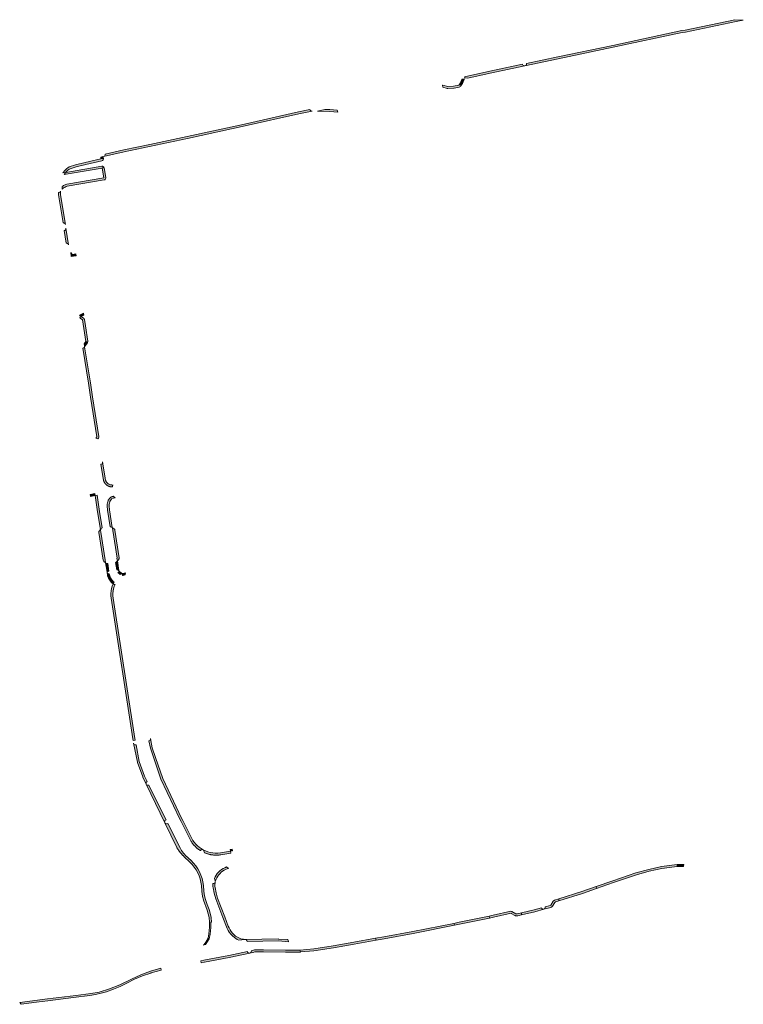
# Model space of a CAD drawing. Extents: x 98391 to 109703, y 464044 to 471306.
# Tile 29 of 31: x 106517 to 106880, y 470626 to 471122. Entities that reach past the tile are written whole.
import ezdxf

# ---------------------------------------------------------------- set-up
doc = ezdxf.new("R2010")
doc.units = 0
doc.layers.add('002 JA', color=3, linetype='Continuous', lineweight=20, true_color=0x00ff00)

msp = doc.modelspace()

# ---------------------------------------------------------------- hatches: boundary and pattern name
at = {"layer": '002 JA', "true_color": 0x00ff00}
for points in [[(106880.42, 471121.3), (106876.23, 471121.52), (106876.2, 471121.51), (106851.18, 471116.24), (106849.54, 471116.01), (106814.81, 471108.61), (106787.17, 471102.84), (106771.49, 471099.49), (106771.5, 471099.19), (106771.42, 471098.88), (106771.25, 471098.62), (106771.01, 471098.42), (106770.72, 471098.31), (106770.72, 471098.31), (106787.38, 471101.86), (106815.01, 471107.64), (106815.02, 471107.64), (106849.72, 471115.03), (106851.32, 471115.25), (106851.39, 471115.26), (106876.86, 471120.63), (106880.42, 471121.3)], [(106742.04, 471092.18), (106742.04, 471092.18), (106753.25, 471094.58), (106770.72, 471098.31), (106770.72, 471098.31), (106770.33, 471098.3), (106769.97, 471098.44), (106769.69, 471098.71), (106769.53, 471099.07), (106769.53, 471099.08), (106753.04, 471095.56), (106740.36, 471092.84), (106740.46, 471092.68), (106740.52, 471092.31), (106740.52, 471092.27), (106742.04, 471092.18)], [(106739.05, 471091.53), (106739.05, 471091.53), (106739.05, 471091.51), (106739.05, 471091.5), (106739.06, 471091.48), (106739.01, 471091.34), (106738.96, 471091.2), (106738.91, 471091.06), (106738.85, 471090.93), (106738.8, 471090.79), (106738.74, 471090.65), (106738.68, 471090.52), (106738.61, 471090.38), (106738.55, 471090.25), (106738.48, 471090.12), (106738.41, 471089.99), (106738.34, 471089.86), (106738.26, 471089.73), (106738.18, 471089.6), (106738.1, 471089.48), (106738.02, 471089.35), (106737.94, 471089.23), (106737.85, 471089.11), (106737.76, 471088.99), (106737.67, 471088.87), (106737.58, 471088.76), (106737.49, 471088.64), (106738.78, 471088.69), (106739.27, 471089.48), (106739.68, 471090.31), (106740.01, 471091.18), (106740.05, 471091.41), (106740.05, 471091.5), (106740.23, 471091.62), (106740.36, 471091.82), (106739.05, 471091.53)], [(106729.45, 471087.59), (106731.69, 471087), (106732.01, 471086.97), (106734.94, 471087.15), (106735.06, 471087.16), (106737.67, 471087.66), (106737.99, 471087.78), (106738.25, 471088), (106738.43, 471088.22), (106738.61, 471088.46), (106738.78, 471088.69), (106737.49, 471088.64), (106734.88, 471088.14), (106731.95, 471087.97), (106729.42, 471088.64), (106729.21, 471088.68), (106729.45, 471087.59)], [(106559.77, 471053.96), (106559.77, 471053.93), (106559.78, 471053.55), (106559.63, 471053.19), (106559.36, 471052.92), (106559.01, 471052.76), (106559.01, 471052.76), (106569.36, 471055.08), (106601.12, 471061.83), (106601.12, 471061.83), (106630.04, 471068.08), (106630.05, 471068.09), (106657.17, 471074.14), (106663.72, 471075.54), (106663.6, 471075.54), (106663.24, 471075.61), (106662.94, 471075.81), (106662.72, 471076.1), (106662.65, 471076.33), (106656.96, 471075.11), (106629.83, 471069.06), (106600.91, 471062.81), (106582.14, 471058.82), (106569.15, 471056.06), (106559.77, 471053.96)], [(106670.21, 471076.43), (106666.44, 471075.49), (106672.59, 471075.39), (106676.66, 471075.06), (106676.42, 471076.08), (106672.64, 471076.39), (106670.21, 471076.43)], [(106557.67, 471051.52), (106549.79, 471049.75), (106544.86, 471048.52), (106541.76, 471047.48), (106541.08, 471047.08), (106540.44, 471046.61), (106539.85, 471046.09), (106539.31, 471045.52), (106538.82, 471044.91), (106538.56, 471044.51), (106539.97, 471044.75), (106540.08, 471044.89), (106540.54, 471045.37), (106541.04, 471045.82), (106541.58, 471046.21), (106542.16, 471046.56), (106545.14, 471047.56), (106550.02, 471048.78), (106558.1, 471050.59), (106558.46, 471050.75), (106558.73, 471051.03), (106558.87, 471051.39), (106558.86, 471051.78), (106557.67, 471051.52)], [(106557.67, 471051.52), (106558.86, 471051.78), (106558.86, 471051.78), (106558.66, 471052.68), (106557.55, 471052.43), (106557.67, 471051.52)], [(106538.12, 471037.56), (106538.21, 471036.31), (106538.38, 471036.47), (106538.55, 471036.62), (106538.73, 471036.77), (106538.73, 471036.77), (106539.19, 471037.09), (106539.67, 471037.37), (106540.18, 471037.61), (106540.71, 471037.8), (106559.24, 471040.93), (106559.54, 471041.03), (106559.79, 471041.22), (106559.97, 471041.48), (106560.06, 471041.77), (106560.06, 471042.09), (106559.22, 471047.02), (106559.12, 471047.31), (106559.08, 471047.36), (106558.24, 471046.85), (106559.07, 471041.92), (106540.48, 471038.77), (106540.06, 471038.63), (106539.65, 471038.47), (106539.24, 471038.28), (106538.85, 471038.06), (106538.48, 471037.82), (106538.12, 471037.56)], [(106539.18, 471043.6), (106558.24, 471046.85), (106559.08, 471047.36), (106558.93, 471047.56), (106558.68, 471047.74), (106558.38, 471047.84), (106558.07, 471047.83), (106539.97, 471044.75), (106539.63, 471044.32), (106539.25, 471043.74), (106539.18, 471043.6)], [(106538.63, 471019.32), (106538.93, 471019.33), (106539.23, 471019.24), (106539.49, 471019.05), (106539.68, 471018.8), (106539.78, 471018.5), (106539.78, 471018.5), (106537.37, 471033.53), (106537.37, 471033.54), (106537.3, 471034.1), (106537.29, 471034.66), (106537.33, 471035.22), (106537.29, 471035.16), (106537.26, 471035.11), (106537.23, 471035.05), (106537, 471034.79), (106536.69, 471034.62), (106536.35, 471034.56), (106536.29, 471034.57), (106536.3, 471034.17), (106536.33, 471033.77), (106536.39, 471033.37), (106538.63, 471019.32)], [(106539.24, 471015.5), (106540.22, 471009.11), (106540.52, 471009.11), (106540.83, 471009.02), (106541.08, 471008.83), (106541.27, 471008.57), (106541.36, 471008.27), (106541.36, 471008.28), (106540.08, 471016.63), (106540.08, 471016.64), (106540.08, 471016.32), (106539.98, 471016.02), (106539.79, 471015.77), (106539.53, 471015.58), (106539.24, 471015.5)], [(106542.75, 471002.42), (106545.27, 471002.84), (106545.1, 471003.82), (106543.16, 471003.5), (106542.45, 471004.39), (106542.76, 471002.42), (106542.75, 471002.42)], [(106546.96, 470972.91), (106546.99, 470972.77), (106547.77, 470972.23), (106549.01, 470972.96), (106548.84, 470974.02), (106546.96, 470972.91)], [(106551.09, 470959.84), (106549.88, 470967.52), (106549.35, 470970.8), (106549.29, 470971.01), (106549.14, 470971.24), (106548.94, 470971.42), (106547.77, 470972.23), (106547.11, 470971.83), (106547.17, 470971.43), (106548.38, 470970.6), (106550.1, 470959.69), (106550.97, 470959.24), (106551.07, 470959.46), (106551.09, 470959.84)], [(106549.46, 470957.08), (106550.91, 470959.11), (106550.97, 470959.24), (106550.1, 470959.69), (106549.24, 470958.48), (106549.4, 470957.48), (106549.4, 470957.48), (106549.46, 470957.08)], [(106556.12, 470910.79), (106556.38, 470911.15), (106556.51, 470911.38), (106556.57, 470911.64), (106556.56, 470911.9), (106553.4, 470931.84), (106552.33, 470938.96), (106552.33, 470938.96), (106549.46, 470957.08), (106549.22, 470956.74), (106548.98, 470956.51), (106548.68, 470956.36), (106548.56, 470956.35), (106551.34, 470938.81), (106552.41, 470931.69), (106555.57, 470911.74), (106555.13, 470911.14), (106556.12, 470910.79)], [(106563.38, 470886.6), (106563.38, 470886.91), (106563.48, 470887.21), (106563.67, 470887.46), (106563.75, 470887.52), (106563.14, 470887.55), (106563.14, 470887.54), (106562.8, 470887.56), (106562.66, 470887.63), (106562.38, 470887.69), (106562.1, 470887.78), (106561.82, 470887.89), (106561.56, 470888.02), (106561.31, 470888.18), (106561.08, 470888.35), (106560.86, 470888.55), (106560.66, 470888.76), (106560.47, 470888.99), (106560.31, 470889.24), (106560.17, 470889.5), (106560.05, 470889.77), (106559.96, 470890.04), (106559.89, 470890.33), (106559.85, 470890.62), (106559.83, 470890.91), (106559.82, 470891.05), (106558.51, 470899.13), (106558.49, 470899.17), (106558.52, 470898.88), (106558.43, 470898.54), (106558.23, 470898.26), (106557.95, 470898.07), (106557.68, 470897.99), (106558.83, 470890.89), (106558.83, 470890.82), (106558.83, 470890.74), (106558.84, 470890.66), (106558.85, 470890.59), (106558.85, 470890.51), (106558.86, 470890.43), (106558.87, 470890.36), (106558.88, 470890.28), (106558.9, 470890.21), (106558.91, 470890.13), (106558.93, 470890.05), (106558.94, 470889.98), (106558.96, 470889.91), (106558.98, 470889.83), (106559, 470889.76), (106559.02, 470889.68), (106559.05, 470889.61), (106559.07, 470889.54), (106559.1, 470889.47), (106559.13, 470889.39), (106559.15, 470889.32), (106559.18, 470889.25), (106559.22, 470889.18), (106559.25, 470889.11), (106559.28, 470889.04), (106559.32, 470888.97), (106559.35, 470888.91), (106559.39, 470888.84), (106559.43, 470888.77), (106559.46, 470888.71), (106559.51, 470888.64), (106559.55, 470888.58), (106559.59, 470888.51), (106559.63, 470888.45), (106559.68, 470888.39), (106559.72, 470888.32), (106559.77, 470888.26), (106559.82, 470888.2), (106559.87, 470888.14), (106559.92, 470888.09), (106559.97, 470888.03), (106560.02, 470887.97), (106560.07, 470887.92), (106560.13, 470887.86), (106560.18, 470887.81), (106560.24, 470887.76), (106560.3, 470887.7), (106560.35, 470887.65), (106560.41, 470887.6), (106560.47, 470887.56), (106560.53, 470887.51), (106560.59, 470887.46), (106560.65, 470887.42), (106560.72, 470887.37), (106560.78, 470887.33), (106560.84, 470887.29), (106560.91, 470887.24), (106560.97, 470887.2), (106561.04, 470887.17), (106561.11, 470887.13), (106561.18, 470887.09), (106561.24, 470887.06), (106561.31, 470887.02), (106561.38, 470886.99), (106561.45, 470886.96), (106561.52, 470886.93), (106561.59, 470886.9), (106561.66, 470886.87), (106561.74, 470886.84), (106561.81, 470886.82), (106561.88, 470886.79), (106561.96, 470886.77), (106562.03, 470886.75), (106562.1, 470886.73), (106562.18, 470886.71), (106562.25, 470886.69), (106562.33, 470886.68), (106562.4, 470886.66), (106562.48, 470886.65), (106562.55, 470886.63), (106562.63, 470886.62), (106562.71, 470886.61), (106562.78, 470886.6), (106562.86, 470886.6), (106562.94, 470886.59), (106563.01, 470886.59), (106563.09, 470886.58), (106563.17, 470886.58), (106563.24, 470886.58), (106563.3, 470886.59), (106563.38, 470886.6), (106563.38, 470886.6)], [(106552.43, 470881.78), (106554.8, 470882.21), (106554.65, 470883.2), (106552.22, 470882.75), (106552.43, 470881.78)], [(106554.8, 470882.21), (106555.97, 470874.08), (106555.98, 470874.06), (106557.41, 470865.24), (106557.69, 470865.58), (106557.98, 470865.83), (106558.31, 470865.94), (106556.96, 470874.22), (106555.78, 470882.4), (106554.8, 470882.21)], [(106564.09, 470881.88), (106564.03, 470881.86), (106563.92, 470881.84), (106563.64, 470881.79), (106563.36, 470881.71), (106563.1, 470881.61), (106562.84, 470881.48), (106562.59, 470881.34), (106562.36, 470881.17), (106562.14, 470880.99), (106561.94, 470880.78), (106561.75, 470880.56), (106561.59, 470880.33), (106561.44, 470880.08), (106561.32, 470879.83), (106561.22, 470879.56), (106561.14, 470879.28), (106560.98, 470878.63), (106560.85, 470877.82), (106560.78, 470877.03), (106561.03, 470874.88), (106562.26, 470866.56), (106562.64, 470866.54), (106562.99, 470866.39), (106563.34, 470866.14), (106562.02, 470875.01), (106561.79, 470877.05), (106561.84, 470877.7), (106561.96, 470878.43), (106562.11, 470879.04), (106562.11, 470879.05), (106562.17, 470879.25), (106562.24, 470879.45), (106562.33, 470879.63), (106562.44, 470879.81), (106562.56, 470879.98), (106562.7, 470880.14), (106562.85, 470880.28), (106563.01, 470880.41), (106563.14, 470880.75), (106564.75, 470881.14), (106564.63, 470881.18), (106564.37, 470881.36), (106564.17, 470881.62), (106564.09, 470881.88)], [(106557.41, 470865.24), (106556.74, 470864.4), (106556.59, 470864.16), (106556.52, 470863.89), (106556.53, 470863.61), (106558.73, 470849.73), (106558.87, 470849.37), (106559.12, 470849.08), (106559.98, 470848.44), (106559.76, 470849.86), (106559.72, 470849.89), (106557.52, 470863.77), (106557.62, 470863.9), (106557.48, 470864.8), (106557.41, 470865.24)], [(106565.72, 470850.71), (106565.86, 470849.78), (106565.93, 470849.36), (106566.56, 470850.16), (106566.7, 470850.39), (106566.77, 470850.66), (106566.76, 470850.93), (106564.65, 470864.83), (106564.57, 470865.09), (106564.43, 470865.31), (106564.24, 470865.5), (106563.34, 470866.14), (106563.4, 470865.72), (106563.55, 470864.76), (106563.66, 470864.68), (106565.78, 470850.78), (106565.72, 470850.71)], [(106565.65, 470844.83), (106565.94, 470844.83), (106566.23, 470844.74), (106566.47, 470844.57), (106566.68, 470844.38), (106566.68, 470844.62), (106565.93, 470849.36), (106565.66, 470849.01), (106565.37, 470848.76), (106565.03, 470848.65), (106565.63, 470844.82), (106565.65, 470844.83)], [(106560.82, 470843.4), (106560.84, 470843.53), (106561.01, 470843.86), (106561.29, 470844.1), (106561.65, 470844.22), (106561.65, 470844.22), (106561.06, 470848.02), (106560.95, 470847.99), (106560.61, 470848.04), (106560.31, 470848.19), (106559.98, 470848.44), (106560.72, 470843.69), (106560.82, 470843.4)], [(106567.32, 470842.54), (106567.62, 470842.72), (106568.22, 470842.94), (106568.19, 470842.99), (106566.68, 470844.38), (106566.68, 470844.3), (106566.58, 470844), (106566.4, 470843.75), (106566.14, 470843.57), (106566.1, 470843.55), (106567.26, 470842.48), (106567.28, 470842.5), (106567.3, 470842.52), (106567.32, 470842.54)], [(106563.82, 470837.83), (106563.95, 470838.12), (106564.09, 470838.4), (106564.23, 470838.68), (106564.23, 470838.68), (106564.24, 470838.7), (106564.25, 470838.72), (106564.27, 470838.75), (106563.85, 470839.09), (106563.46, 470839.47), (106563.1, 470839.89), (106562.78, 470840.33), (106562.51, 470840.8), (106562.27, 470841.29), (106562.08, 470841.8), (106561.94, 470842.32), (106561.84, 470842.86), (106561.47, 470842.88), (106561.11, 470843.04), (106560.85, 470843.33), (106560.82, 470843.4), (106560.8, 470843.16), (106560.88, 470842.53), (106561.01, 470841.91), (106561.19, 470841.31), (106561.43, 470840.72), (106561.72, 470840.16), (106562.05, 470839.62), (106562.43, 470839.12), (106562.86, 470838.65), (106563.32, 470838.22), (106563.82, 470837.83)], [(106569.82, 470842.29), (106569.93, 470843.33), (106568.61, 470843.07), (106568.44, 470843.03), (106568.22, 470842.94), (106568.38, 470842.74), (106568.49, 470842.44), (106568.5, 470842.12), (106568.45, 470841.96), (106568.8, 470842.09), (106569.82, 470842.29)], [(106573.83, 470759.01), (106574.82, 470759.16), (106574.65, 470760.06), (106563.77, 470830.71), (106563.67, 470831.88), (106563.68, 470833.05), (106563.79, 470834.21), (106564.02, 470835.36), (106564.35, 470836.48), (106564.79, 470837.56), (106564.64, 470837.53), (106564.32, 470837.56), (106564.03, 470837.69), (106563.96, 470837.74), (106563.89, 470837.79), (106563.82, 470837.83), (106563.37, 470836.68), (106563.02, 470835.49), (106562.79, 470834.28), (106562.67, 470833.05), (106562.67, 470831.81), (106562.78, 470830.58), (106562.78, 470830.56), (106573.66, 470759.91), (106573.67, 470759.87), (106573.83, 470759.01)], [(106607.62, 470703.7), (106607.69, 470703.83), (106607.95, 470704.06), (106608.28, 470704.18), (106608.62, 470704.19), (106608.95, 470704.08), (106608.95, 470704.08), (106607.94, 470704.68), (106606.99, 470705.37), (106606.09, 470706.13), (106605.27, 470706.96), (106604.51, 470707.86), (106603.84, 470708.82), (106598.84, 470718.81), (106598.8, 470718.87), (106598.1, 470720.05), (106588.76, 470739.99), (106585.11, 470750.53), (106583.46, 470755.43), (106582.6, 470760.05), (106582.6, 470760.05), (106582.6, 470759.69), (106582.47, 470759.35), (106582.23, 470759.08), (106581.91, 470758.91), (106581.8, 470758.88), (106582.49, 470755.18), (106584.17, 470750.2), (106587.83, 470739.62), (106597.22, 470719.58), (106597.94, 470718.36), (106602.97, 470708.32), (106603.11, 470708.1), (106603.26, 470707.89), (106603.41, 470707.67), (106603.56, 470707.46), (106603.72, 470707.25), (106603.88, 470707.04), (106604.05, 470706.84), (106604.22, 470706.64), (106604.39, 470706.44), (106604.56, 470706.25), (106604.74, 470706.06), (106604.92, 470705.87), (106605.11, 470705.68), (106605.3, 470705.5), (106605.49, 470705.32), (106605.68, 470705.15), (106605.88, 470704.98), (106606.08, 470704.81), (106606.29, 470704.64), (106606.49, 470704.48), (106606.7, 470704.32), (106606.92, 470704.17), (106607.13, 470704.02), (106607.35, 470703.87), (106607.57, 470703.73), (106607.62, 470703.7)], [(106574.09, 470757.67), (106575.94, 470748.23), (106575.98, 470748.07), (106578.69, 470740.75), (106578.72, 470740.67), (106580.39, 470737.1), (106580.39, 470737.1), (106580.3, 470737.4), (106580.31, 470737.73), (106580.43, 470738.03), (106580.64, 470738.28), (106580.87, 470738.43), (106579.62, 470741.1), (106576.92, 470748.42), (106575.27, 470756.9), (106575.04, 470756.87), (106574.71, 470756.93), (106574.43, 470757.11), (106574.21, 470757.36), (106574.09, 470757.67), (106574.09, 470757.67)], [(106589.75, 470717.72), (106589.75, 470717.72), (106589.65, 470718.07), (106589.68, 470718.43), (106589.84, 470718.75), (106590.1, 470719), (106590.35, 470719.15), (106583.33, 470733.16), (106581.72, 470736.62), (106581.68, 470736.6), (106581.3, 470736.53), (106580.93, 470736.6), (106580.61, 470736.8), (106580.39, 470737.1), (106580.39, 470737.09), (106589.75, 470717.72)], [(106599.46, 470700.57), (106602.24, 470697.94), (106602.24, 470697.93), (106603.42, 470696.73), (106604.49, 470695.43), (106605.44, 470694.04), (106606.26, 470692.57), (106606.94, 470691.04), (106607.48, 470689.45), (106607.88, 470687.81), (106608.13, 470686.15), (106608.33, 470683.25), (106608.34, 470683.16), (106608.72, 470680.74), (106608.74, 470680.64), (106609.18, 470678.94), (106609.21, 470678.85), (106611.04, 470673.77), (106611.6, 470671.9), (106612.02, 470669.99), (106612.2, 470667.69), (106612.16, 470665.13), (106611.91, 470661.82), (106611.48, 470659.63), (106610.42, 470657.73), (106609.27, 470656.39), (106609.02, 470656.17), (106609.02, 470656.17), (106609.27, 470656.33), (106609.56, 470656.41), (106610.17, 470656.49), (106610.92, 470657.41), (106612.01, 470659.39), (106612.49, 470661.74), (106612.79, 470665.09), (106612.81, 470667.71), (106613.21, 470667.72), (106613.01, 470670.14), (106612.57, 470672.16), (106611.99, 470674.08), (106611.1, 470676.56), (106610.15, 470679.19), (106609.71, 470680.89), (106609.33, 470683.32), (106609.13, 470686.23), (106608.87, 470687.99), (106608.45, 470689.71), (106607.88, 470691.39), (106607.16, 470693.01), (106606.29, 470694.56), (106605.3, 470696.03), (106604.17, 470697.4), (106602.92, 470698.66), (106600.15, 470701.29), (106599.61, 470701.87), (106599.1, 470702.46), (106598.62, 470703.09), (106598.17, 470703.74), (106597.76, 470704.41), (106597.38, 470705.1), (106591.25, 470717.35), (106591.19, 470717.32), (106590.88, 470717.18), (106590.54, 470717.16), (106590.22, 470717.25), (106589.94, 470717.45), (106589.75, 470717.72), (106589.75, 470717.72), (106595.8, 470705.18), (106595.86, 470705.07), (106596.71, 470703.76), (106596.79, 470703.66), (106598.85, 470701.22), (106598.89, 470701.18), (106599.43, 470700.61), (106599.46, 470700.57)], [(106608.95, 470704.08), (106609.22, 470703.86), (106609.41, 470703.55), (106609.77, 470702.58), (106609.89, 470702.53), (106610.13, 470702.43), (106610.38, 470702.34), (106610.62, 470702.25), (106610.87, 470702.16), (106611.12, 470702.08), (106611.37, 470702.01), (106611.62, 470701.93), (106611.87, 470701.87), (106612.13, 470701.8), (106612.38, 470701.75), (106612.64, 470701.69), (106612.89, 470701.64), (106613.15, 470701.6), (106613.41, 470701.56), (106613.67, 470701.52), (106613.93, 470701.49), (106614.19, 470701.46), (106614.45, 470701.44), (106614.71, 470701.42), (106614.97, 470701.41), (106615.23, 470701.4), (106615.5, 470701.4), (106615.76, 470701.4), (106616.02, 470701.4), (106616.28, 470701.41), (106616.54, 470701.43), (106616.8, 470701.44), (106617.06, 470701.47), (106617.32, 470701.49), (106617.58, 470701.53), (106617.84, 470701.56), (106622.97, 470702.42), (106622.95, 470702.47), (106622.79, 470703.44), (106617.68, 470702.55), (106616.4, 470702.42), (106615.11, 470702.4), (106613.83, 470702.51), (106612.56, 470702.73), (106611.31, 470703.07), (106610.11, 470703.52), (106608.95, 470704.08), (106608.95, 470704.08)], [(106622.79, 470703.44), (106623.59, 470703.58), (106623.75, 470703.61), (106623.53, 470704.44), (106622.66, 470704.28), (106622.66, 470704.24), (106622.79, 470703.44)], [(106620.76, 470695.47), (106619.87, 470695.09), (106619.02, 470694.64), (106618.21, 470694.12), (106617.45, 470693.52), (106616.75, 470692.86), (106616.12, 470692.13), (106615.55, 470691.35), (106615.05, 470690.53), (106614.63, 470689.66), (106615.06, 470688.52), (106615.08, 470688.41), (106615.24, 470688.45), (106615.55, 470689.27), (106615.93, 470690.06), (106616.38, 470690.81), (106616.9, 470691.51), (106617.48, 470692.17), (106618.11, 470692.77), (106618.8, 470693.31), (106619.53, 470693.78), (106620.3, 470694.19), (106621.11, 470694.53), (106621.13, 470694.54), (106621.34, 470694.62), (106621.55, 470694.69), (106621.77, 470694.76), (106620.76, 470695.47)], [(106847.24, 470696.65), (106845.77, 470696.59), (106839.3, 470695.67), (106832.89, 470694.26), (106826.43, 470692.48), (106814.83, 470688.57), (106806.52, 470685.65), (106806.59, 470684.62), (106815.16, 470687.62), (106826.72, 470691.53), (106833.13, 470693.28), (106839.47, 470694.68), (106845.86, 470695.59), (106847.25, 470695.65), (106847.24, 470696.65)], [(106850.55, 470696.78), (106847.24, 470696.65), (106847.25, 470695.65), (106850.32, 470695.77), (106850.55, 470696.78)], [(106626.98, 470658.67), (106629.95, 470659.06), (106630.01, 470659.06), (106630.07, 470659.07), (106630.09, 470659.07), (106629.35, 470659.12), (106628.63, 470659.23), (106627.92, 470659.41), (106627.23, 470659.65), (106626.56, 470659.95), (106625.92, 470660.31), (106625.32, 470660.73), (106624.52, 470661.42), (106623.78, 470662.18), (106623.12, 470663), (106622.53, 470663.87), (106622.02, 470664.8), (106621.59, 470665.77), (106619.84, 470670.38), (106616.3, 470679.77), (106615.51, 470682.52), (106614.98, 470685.12), (106614.91, 470685.68), (106614.88, 470686.24), (106614.9, 470686.81), (106614.97, 470687.37), (106615.09, 470687.92), (106615.09, 470687.92), (106614.94, 470687.6), (106614.68, 470687.35), (106614.35, 470687.2), (106613.99, 470687.18), (106613.93, 470687.2), (106613.88, 470686.44), (106613.9, 470685.68), (106614, 470684.93), (106614.54, 470682.28), (106615.35, 470679.46), (106618.9, 470670.03), (106620.66, 470665.41), (106621.07, 470664.46), (106621.56, 470663.55), (106622.12, 470662.67), (106622.89, 470661.68), (106623.76, 470660.76), (106624.71, 470659.93), (106625.42, 470659.44), (106626.18, 470659.02), (106626.98, 470658.67)], [(106787.7, 470679.5), (106787.76, 470678.47), (106799.57, 470682.16), (106799.61, 470682.17), (106806.59, 470684.62), (106806.52, 470685.65), (106799.27, 470683.11), (106787.7, 470679.5)], [(106780.9, 470675.44), (106780.94, 470675.16), (106780.88, 470674.84), (106780.73, 470674.56), (106780.49, 470674.35), (106780.2, 470674.21), (106780.2, 470674.21), (106783.72, 470675.16), (106783.99, 470675.28), (106784.27, 470675.46), (106784.46, 470675.61), (106784.6, 470675.8), (106785.67, 470677.63), (106786.09, 470677.95), (106787.76, 470678.47), (106787.7, 470679.5), (106785.62, 470678.85), (106784.9, 470678.3), (106783.74, 470676.3), (106783.46, 470676.13), (106780.9, 470675.44)], [(106735.34, 470666.16), (106737.86, 470666.65), (106737.87, 470666.65), (106752.84, 470669.75), (106752.71, 470670.74), (106737.67, 470667.63), (106735, 470667.11), (106735.34, 470666.16)], [(106768.99, 470672.39), (106766.87, 470671.87), (106766.16, 470671.96), (106764.15, 470673.11), (106763.69, 470673.17), (106754.68, 470671.15), (106752.71, 470670.74), (106752.84, 470669.75), (106754.88, 470670.17), (106754.9, 470670.17), (106763.74, 470672.16), (106763.83, 470672.14), (106765.67, 470671.09), (106765.85, 470671.01), (106766.04, 470670.97), (106766.74, 470670.88), (106767.1, 470670.9), (106768.96, 470671.35), (106768.99, 470672.39)], [(106768.99, 470672.39), (106768.96, 470671.35), (106775.62, 470672.98), (106775.65, 470672.98), (106780.2, 470674.21), (106780.2, 470674.21), (106779.82, 470674.19), (106779.46, 470674.3), (106779.16, 470674.55), (106778.98, 470674.88), (106778.97, 470674.92), (106775.39, 470673.95), (106768.99, 470672.39)], [(106696.02, 470658.63), (106699.98, 470659.34), (106699.99, 470659.34), (106714.49, 470662.08), (106714.49, 470662.08), (106735.34, 470666.16), (106735, 470667.11), (106714.3, 470663.06), (106699.8, 470660.32), (106695.69, 470659.59), (106696.02, 470658.63)], [(106631.17, 470658.07), (106646.85, 470658.25), (106651.96, 470657.9), (106651.95, 470657.93), (106651.56, 470658.93), (106646.92, 470659.24), (106646.84, 470659.25), (106630.09, 470659.07), (106630.09, 470659.07), (106630.1, 470659.07), (106630.1, 470659.07), (106630.17, 470659.05), (106630.27, 470659.05), (106630.38, 470659.01), (106630.46, 470658.99), (106630.51, 470658.96), (106630.57, 470658.94), (106630.7, 470658.83), (106630.77, 470658.78), (106630.79, 470658.76), (106630.82, 470658.74), (106630.96, 470658.52), (106630.99, 470658.48), (106630.99, 470658.47), (106630.99, 470658.47), (106631.17, 470658.07)], [(106657.99, 470652.72), (106664.63, 470653.28), (106664.7, 470653.29), (106674.45, 470654.83), (106674.47, 470654.83), (106684.89, 470656.65), (106684.89, 470656.65), (106696.02, 470658.63), (106695.69, 470659.59), (106684.72, 470657.63), (106674.3, 470655.81), (106664.55, 470654.28), (106657.64, 470653.69), (106657.99, 470652.72)], [(106608.03, 470647.27), (106609.6, 470647.56), (106609.61, 470647.56), (106622.07, 470650.02), (106622.08, 470650.02), (106632.45, 470652.12), (106632.45, 470652.12), (106632.12, 470652.11), (106631.79, 470652.21), (106631.52, 470652.42), (106631.34, 470652.7), (106631.25, 470652.9), (106621.88, 470651), (106620, 470650.63), (106609.42, 470648.54), (106607.85, 470648.25), (106608.03, 470647.27)], [(106632.45, 470652.12), (106633.99, 470652.43), (106634.16, 470652.48), (106634.97, 470652.81), (106639.28, 470652.82), (106650.34, 470652.63), (106650.37, 470652.63), (106657.65, 470652.69), (106657.72, 470652.69), (106657.99, 470652.72), (106657.64, 470653.69), (106650.36, 470653.62), (106639.29, 470653.83), (106634.77, 470653.81), (106633.79, 470653.41), (106633.22, 470653.3), (106633.25, 470653.16), (106633.21, 470652.8), (106633.05, 470652.49), (106632.78, 470652.25), (106632.45, 470652.12), (106632.45, 470652.12)], [(106517.63, 470626.41), (106525.26, 470627.42), (106531.01, 470628.19), (106543.86, 470629.75), (106552.14, 470630.82), (106554.93, 470631.33), (106557.69, 470631.96), (106560.41, 470632.73), (106563.91, 470633.94), (106567.33, 470635.35), (106570.65, 470636.98), (106574.53, 470638.99), (106578.56, 470640.7), (106582.69, 470642.1), (106582.92, 470642.18), (106587.95, 470643.54), (106587.78, 470644.53), (106587.74, 470644.52), (106582.61, 470643.14), (106577.63, 470641.28), (106573.06, 470639.12), (106567.12, 470636.21), (106562.02, 470634.14), (106556.77, 470632.57), (106552.49, 470631.77), (106545.07, 470630.9), (106530.88, 470629.18), (106516.83, 470627.31), (106517.63, 470626.41)]]:
    msp.add_hatch(color=3, dxfattribs=at).paths.add_polyline_path(points)

# ---------------------------------------------------------------- linework, layer by layer
at = {"layer": '002 JA', "color": 54, "true_color": 0x00c000}
for points in [[(106880.42, 471121.3), (106876.23, 471121.52), (106876.2, 471121.51), (106851.18, 471116.24), (106849.54, 471116.01), (106814.81, 471108.61), (106787.17, 471102.84), (106771.49, 471099.49), (106771.5, 471099.19), (106771.42, 471098.88), (106771.25, 471098.62), (106771.01, 471098.42), (106770.72, 471098.31), (106770.72, 471098.31), (106787.38, 471101.86), (106815.01, 471107.64), (106815.02, 471107.64), (106849.72, 471115.03), (106851.32, 471115.25), (106851.39, 471115.26), (106876.86, 471120.63), (106880.42, 471121.3)], [(106742.04, 471092.18), (106742.04, 471092.18), (106753.25, 471094.58), (106770.72, 471098.31), (106770.72, 471098.31), (106770.33, 471098.3), (106769.97, 471098.44), (106769.69, 471098.71), (106769.53, 471099.07), (106769.53, 471099.08), (106753.04, 471095.56), (106740.36, 471092.84), (106740.46, 471092.68), (106740.52, 471092.31), (106740.52, 471092.27), (106742.04, 471092.18)], [(106739.05, 471091.53), (106739.05, 471091.53), (106739.05, 471091.51), (106739.05, 471091.5), (106739.06, 471091.48), (106739.01, 471091.34), (106738.96, 471091.2), (106738.91, 471091.06), (106738.85, 471090.93), (106738.8, 471090.79), (106738.74, 471090.65), (106738.68, 471090.52), (106738.61, 471090.38), (106738.55, 471090.25), (106738.48, 471090.12), (106738.41, 471089.99), (106738.34, 471089.86), (106738.26, 471089.73), (106738.18, 471089.6), (106738.1, 471089.48), (106738.02, 471089.35), (106737.94, 471089.23), (106737.85, 471089.11), (106737.76, 471088.99), (106737.67, 471088.87), (106737.58, 471088.76), (106737.49, 471088.64), (106738.78, 471088.69), (106739.27, 471089.48), (106739.68, 471090.31), (106740.01, 471091.18), (106740.05, 471091.41), (106740.05, 471091.5), (106740.23, 471091.62), (106740.36, 471091.82), (106739.05, 471091.53)], [(106729.45, 471087.59), (106731.69, 471087), (106732.01, 471086.97), (106734.94, 471087.15), (106735.06, 471087.16), (106737.67, 471087.66), (106737.99, 471087.78), (106738.25, 471088), (106738.43, 471088.22), (106738.61, 471088.46), (106738.78, 471088.69), (106737.49, 471088.64), (106734.88, 471088.14), (106731.95, 471087.97), (106729.42, 471088.64), (106729.21, 471088.68), (106729.45, 471087.59)], [(106559.77, 471053.96), (106559.77, 471053.93), (106559.78, 471053.55), (106559.63, 471053.19), (106559.36, 471052.92), (106559.01, 471052.76), (106559.01, 471052.76), (106569.36, 471055.08), (106601.12, 471061.83), (106601.12, 471061.83), (106630.04, 471068.08), (106630.05, 471068.09), (106657.17, 471074.14), (106663.72, 471075.54), (106663.6, 471075.54), (106663.24, 471075.61), (106662.94, 471075.81), (106662.72, 471076.1), (106662.65, 471076.33), (106656.96, 471075.11), (106629.83, 471069.06), (106600.91, 471062.81), (106582.14, 471058.82), (106569.15, 471056.06), (106559.77, 471053.96)], [(106670.21, 471076.43), (106666.44, 471075.49), (106672.59, 471075.39), (106676.66, 471075.06), (106676.42, 471076.08), (106672.64, 471076.39), (106670.21, 471076.43)], [(106557.67, 471051.52), (106549.79, 471049.75), (106544.86, 471048.52), (106541.76, 471047.48), (106541.08, 471047.08), (106540.44, 471046.61), (106539.85, 471046.09), (106539.31, 471045.52), (106538.82, 471044.91), (106538.56, 471044.51), (106539.97, 471044.75), (106540.08, 471044.89), (106540.54, 471045.37), (106541.04, 471045.82), (106541.58, 471046.21), (106542.16, 471046.56), (106545.14, 471047.56), (106550.02, 471048.78), (106558.1, 471050.59), (106558.46, 471050.75), (106558.73, 471051.03), (106558.87, 471051.39), (106558.86, 471051.78), (106557.67, 471051.52)], [(106557.67, 471051.52), (106558.86, 471051.78), (106558.86, 471051.78), (106558.66, 471052.68), (106557.55, 471052.43), (106557.67, 471051.52)], [(106538.12, 471037.56), (106538.21, 471036.31), (106538.38, 471036.47), (106538.55, 471036.62), (106538.73, 471036.77), (106538.73, 471036.77), (106539.19, 471037.09), (106539.67, 471037.37), (106540.18, 471037.61), (106540.71, 471037.8), (106559.24, 471040.93), (106559.54, 471041.03), (106559.79, 471041.22), (106559.97, 471041.48), (106560.06, 471041.77), (106560.06, 471042.09), (106559.22, 471047.02), (106559.12, 471047.31), (106559.08, 471047.36), (106558.24, 471046.85), (106559.07, 471041.92), (106540.48, 471038.77), (106540.06, 471038.63), (106539.65, 471038.47), (106539.24, 471038.28), (106538.85, 471038.06), (106538.48, 471037.82), (106538.12, 471037.56)], [(106539.18, 471043.6), (106558.24, 471046.85), (106559.08, 471047.36), (106558.93, 471047.56), (106558.68, 471047.74), (106558.38, 471047.84), (106558.07, 471047.83), (106539.97, 471044.75), (106539.63, 471044.32), (106539.25, 471043.74), (106539.18, 471043.6)], [(106538.63, 471019.32), (106538.93, 471019.33), (106539.23, 471019.24), (106539.49, 471019.05), (106539.68, 471018.8), (106539.78, 471018.5), (106539.78, 471018.5), (106537.37, 471033.53), (106537.37, 471033.54), (106537.3, 471034.1), (106537.29, 471034.66), (106537.33, 471035.22), (106537.29, 471035.16), (106537.26, 471035.11), (106537.23, 471035.05), (106537, 471034.79), (106536.69, 471034.62), (106536.35, 471034.56), (106536.29, 471034.57), (106536.3, 471034.17), (106536.33, 471033.77), (106536.39, 471033.37), (106538.63, 471019.32)], [(106539.24, 471015.5), (106540.22, 471009.11), (106540.52, 471009.11), (106540.83, 471009.02), (106541.08, 471008.83), (106541.27, 471008.57), (106541.36, 471008.27), (106541.36, 471008.28), (106540.08, 471016.63), (106540.08, 471016.64), (106540.08, 471016.32), (106539.98, 471016.02), (106539.79, 471015.77), (106539.53, 471015.58), (106539.24, 471015.5)], [(106542.75, 471002.42), (106545.27, 471002.84), (106545.1, 471003.82), (106543.16, 471003.5), (106542.45, 471004.39), (106542.76, 471002.42), (106542.75, 471002.42)], [(106546.96, 470972.91), (106546.99, 470972.77), (106547.77, 470972.23), (106549.01, 470972.96), (106548.84, 470974.02), (106546.96, 470972.91)], [(106551.09, 470959.84), (106549.88, 470967.52), (106549.35, 470970.8), (106549.29, 470971.01), (106549.14, 470971.24), (106548.94, 470971.42), (106547.77, 470972.23), (106547.11, 470971.83), (106547.17, 470971.43), (106548.38, 470970.6), (106550.1, 470959.69), (106550.97, 470959.24), (106551.07, 470959.46), (106551.09, 470959.84)], [(106549.46, 470957.08), (106550.91, 470959.11), (106550.97, 470959.24), (106550.1, 470959.69), (106549.24, 470958.48), (106549.4, 470957.48), (106549.4, 470957.48), (106549.46, 470957.08)], [(106556.12, 470910.79), (106556.38, 470911.15), (106556.51, 470911.38), (106556.57, 470911.64), (106556.56, 470911.9), (106553.4, 470931.84), (106552.33, 470938.96), (106552.33, 470938.96), (106549.46, 470957.08), (106549.22, 470956.74), (106548.98, 470956.51), (106548.68, 470956.36), (106548.56, 470956.35), (106551.34, 470938.81), (106552.41, 470931.69), (106555.57, 470911.74), (106555.13, 470911.14), (106556.12, 470910.79)], [(106563.38, 470886.6), (106563.38, 470886.91), (106563.48, 470887.21), (106563.67, 470887.46), (106563.75, 470887.52), (106563.14, 470887.55), (106563.14, 470887.54), (106562.8, 470887.56), (106562.66, 470887.63), (106562.38, 470887.69), (106562.1, 470887.78), (106561.82, 470887.89), (106561.56, 470888.02), (106561.31, 470888.18), (106561.08, 470888.35), (106560.86, 470888.55), (106560.66, 470888.76), (106560.47, 470888.99), (106560.31, 470889.24), (106560.17, 470889.5), (106560.05, 470889.77), (106559.96, 470890.04), (106559.89, 470890.33), (106559.85, 470890.62), (106559.83, 470890.91), (106559.82, 470891.05), (106558.51, 470899.13), (106558.49, 470899.17), (106558.52, 470898.88), (106558.43, 470898.54), (106558.23, 470898.26), (106557.95, 470898.07), (106557.68, 470897.99), (106558.83, 470890.89), (106558.83, 470890.82), (106558.83, 470890.74), (106558.84, 470890.66), (106558.85, 470890.59), (106558.85, 470890.51), (106558.86, 470890.43), (106558.87, 470890.36), (106558.88, 470890.28), (106558.9, 470890.21), (106558.91, 470890.13), (106558.93, 470890.05), (106558.94, 470889.98), (106558.96, 470889.91), (106558.98, 470889.83), (106559, 470889.76), (106559.02, 470889.68), (106559.05, 470889.61), (106559.07, 470889.54), (106559.1, 470889.47), (106559.13, 470889.39), (106559.15, 470889.32), (106559.18, 470889.25), (106559.22, 470889.18), (106559.25, 470889.11), (106559.28, 470889.04), (106559.32, 470888.97), (106559.35, 470888.91), (106559.39, 470888.84), (106559.43, 470888.77), (106559.46, 470888.71), (106559.51, 470888.64), (106559.55, 470888.58), (106559.59, 470888.51), (106559.63, 470888.45), (106559.68, 470888.39), (106559.72, 470888.32), (106559.77, 470888.26), (106559.82, 470888.2), (106559.87, 470888.14), (106559.92, 470888.09), (106559.97, 470888.03), (106560.02, 470887.97), (106560.07, 470887.92), (106560.13, 470887.86), (106560.18, 470887.81), (106560.24, 470887.76), (106560.3, 470887.7), (106560.35, 470887.65), (106560.41, 470887.6), (106560.47, 470887.56), (106560.53, 470887.51), (106560.59, 470887.46), (106560.65, 470887.42), (106560.72, 470887.37), (106560.78, 470887.33), (106560.84, 470887.29), (106560.91, 470887.24), (106560.97, 470887.2), (106561.04, 470887.17), (106561.11, 470887.13), (106561.18, 470887.09), (106561.24, 470887.06), (106561.31, 470887.02), (106561.38, 470886.99), (106561.45, 470886.96), (106561.52, 470886.93), (106561.59, 470886.9), (106561.66, 470886.87), (106561.74, 470886.84), (106561.81, 470886.82), (106561.88, 470886.79), (106561.96, 470886.77), (106562.03, 470886.75), (106562.1, 470886.73), (106562.18, 470886.71), (106562.25, 470886.69), (106562.33, 470886.68), (106562.4, 470886.66), (106562.48, 470886.65), (106562.55, 470886.63), (106562.63, 470886.62), (106562.71, 470886.61), (106562.78, 470886.6), (106562.86, 470886.6), (106562.94, 470886.59), (106563.01, 470886.59), (106563.09, 470886.58), (106563.17, 470886.58), (106563.24, 470886.58), (106563.3, 470886.59), (106563.38, 470886.6), (106563.38, 470886.6)], [(106552.43, 470881.78), (106554.8, 470882.21), (106554.65, 470883.2), (106552.22, 470882.75), (106552.43, 470881.78)], [(106554.8, 470882.21), (106555.97, 470874.08), (106555.98, 470874.06), (106557.41, 470865.24), (106557.69, 470865.58), (106557.98, 470865.83), (106558.31, 470865.94), (106556.96, 470874.22), (106555.78, 470882.4), (106554.8, 470882.21)], [(106564.09, 470881.88), (106564.03, 470881.86), (106563.92, 470881.84), (106563.64, 470881.79), (106563.36, 470881.71), (106563.1, 470881.61), (106562.84, 470881.48), (106562.59, 470881.34), (106562.36, 470881.17), (106562.14, 470880.99), (106561.94, 470880.78), (106561.75, 470880.56), (106561.59, 470880.33), (106561.44, 470880.08), (106561.32, 470879.83), (106561.22, 470879.56), (106561.14, 470879.28), (106560.98, 470878.63), (106560.85, 470877.82), (106560.78, 470877.03), (106561.03, 470874.88), (106562.26, 470866.56), (106562.64, 470866.54), (106562.99, 470866.39), (106563.34, 470866.14), (106562.02, 470875.01), (106561.79, 470877.05), (106561.84, 470877.7), (106561.96, 470878.43), (106562.11, 470879.04), (106562.11, 470879.05), (106562.17, 470879.25), (106562.24, 470879.45), (106562.33, 470879.63), (106562.44, 470879.81), (106562.56, 470879.98), (106562.7, 470880.14), (106562.85, 470880.28), (106563.01, 470880.41), (106563.14, 470880.75), (106564.75, 470881.14), (106564.63, 470881.18), (106564.37, 470881.36), (106564.17, 470881.62), (106564.09, 470881.88)], [(106557.41, 470865.24), (106556.74, 470864.4), (106556.59, 470864.16), (106556.52, 470863.89), (106556.53, 470863.61), (106558.73, 470849.73), (106558.87, 470849.37), (106559.12, 470849.08), (106559.98, 470848.44), (106559.76, 470849.86), (106559.72, 470849.89), (106557.52, 470863.77), (106557.62, 470863.9), (106557.48, 470864.8), (106557.41, 470865.24)], [(106565.72, 470850.71), (106565.86, 470849.78), (106565.93, 470849.36), (106566.56, 470850.16), (106566.7, 470850.39), (106566.77, 470850.66), (106566.76, 470850.93), (106564.65, 470864.83), (106564.57, 470865.09), (106564.43, 470865.31), (106564.24, 470865.5), (106563.34, 470866.14), (106563.4, 470865.72), (106563.55, 470864.76), (106563.66, 470864.68), (106565.78, 470850.78), (106565.72, 470850.71)], [(106565.65, 470844.83), (106565.94, 470844.83), (106566.23, 470844.74), (106566.47, 470844.57), (106566.68, 470844.38), (106566.68, 470844.62), (106565.93, 470849.36), (106565.66, 470849.01), (106565.37, 470848.76), (106565.03, 470848.65), (106565.63, 470844.82), (106565.65, 470844.83)], [(106560.82, 470843.4), (106560.84, 470843.53), (106561.01, 470843.86), (106561.29, 470844.1), (106561.65, 470844.22), (106561.65, 470844.22), (106561.06, 470848.02), (106560.95, 470847.99), (106560.61, 470848.04), (106560.31, 470848.19), (106559.98, 470848.44), (106560.72, 470843.69), (106560.82, 470843.4)], [(106567.32, 470842.54), (106567.62, 470842.72), (106568.22, 470842.94), (106568.19, 470842.99), (106566.68, 470844.38), (106566.68, 470844.3), (106566.58, 470844), (106566.4, 470843.75), (106566.14, 470843.57), (106566.1, 470843.55), (106567.26, 470842.48), (106567.28, 470842.5), (106567.3, 470842.52), (106567.32, 470842.54)], [(106563.82, 470837.83), (106563.95, 470838.12), (106564.09, 470838.4), (106564.23, 470838.68), (106564.23, 470838.68), (106564.24, 470838.7), (106564.25, 470838.72), (106564.27, 470838.75), (106563.85, 470839.09), (106563.46, 470839.47), (106563.1, 470839.89), (106562.78, 470840.33), (106562.51, 470840.8), (106562.27, 470841.29), (106562.08, 470841.8), (106561.94, 470842.32), (106561.84, 470842.86), (106561.47, 470842.88), (106561.11, 470843.04), (106560.85, 470843.33), (106560.82, 470843.4), (106560.8, 470843.16), (106560.88, 470842.53), (106561.01, 470841.91), (106561.19, 470841.31), (106561.43, 470840.72), (106561.72, 470840.16), (106562.05, 470839.62), (106562.43, 470839.12), (106562.86, 470838.65), (106563.32, 470838.22), (106563.82, 470837.83)], [(106569.82, 470842.29), (106569.93, 470843.33), (106568.61, 470843.07), (106568.44, 470843.03), (106568.22, 470842.94), (106568.38, 470842.74), (106568.49, 470842.44), (106568.5, 470842.12), (106568.45, 470841.96), (106568.8, 470842.09), (106569.82, 470842.29)], [(106573.83, 470759.01), (106574.82, 470759.16), (106574.65, 470760.06), (106563.77, 470830.71), (106563.67, 470831.88), (106563.68, 470833.05), (106563.79, 470834.21), (106564.02, 470835.36), (106564.35, 470836.48), (106564.79, 470837.56), (106564.64, 470837.53), (106564.32, 470837.56), (106564.03, 470837.69), (106563.96, 470837.74), (106563.89, 470837.79), (106563.82, 470837.83), (106563.37, 470836.68), (106563.02, 470835.49), (106562.79, 470834.28), (106562.67, 470833.05), (106562.67, 470831.81), (106562.78, 470830.58), (106562.78, 470830.56), (106573.66, 470759.91), (106573.67, 470759.87), (106573.83, 470759.01)], [(106607.62, 470703.7), (106607.69, 470703.83), (106607.95, 470704.06), (106608.28, 470704.18), (106608.62, 470704.19), (106608.95, 470704.08), (106608.95, 470704.08), (106607.94, 470704.68), (106606.99, 470705.37), (106606.09, 470706.13), (106605.27, 470706.96), (106604.51, 470707.86), (106603.84, 470708.82), (106598.84, 470718.81), (106598.8, 470718.87), (106598.1, 470720.05), (106588.76, 470739.99), (106585.11, 470750.53), (106583.46, 470755.43), (106582.6, 470760.05), (106582.6, 470760.05), (106582.6, 470759.69), (106582.47, 470759.35), (106582.23, 470759.08), (106581.91, 470758.91), (106581.8, 470758.88), (106582.49, 470755.18), (106584.17, 470750.2), (106587.83, 470739.62), (106597.22, 470719.58), (106597.94, 470718.36), (106602.97, 470708.32), (106603.11, 470708.1), (106603.26, 470707.89), (106603.41, 470707.67), (106603.56, 470707.46), (106603.72, 470707.25), (106603.88, 470707.04), (106604.05, 470706.84), (106604.22, 470706.64), (106604.39, 470706.44), (106604.56, 470706.25), (106604.74, 470706.06), (106604.92, 470705.87), (106605.11, 470705.68), (106605.3, 470705.5), (106605.49, 470705.32), (106605.68, 470705.15), (106605.88, 470704.98), (106606.08, 470704.81), (106606.29, 470704.64), (106606.49, 470704.48), (106606.7, 470704.32), (106606.92, 470704.17), (106607.13, 470704.02), (106607.35, 470703.87), (106607.57, 470703.73), (106607.62, 470703.7)], [(106574.09, 470757.67), (106575.94, 470748.23), (106575.98, 470748.07), (106578.69, 470740.75), (106578.72, 470740.67), (106580.39, 470737.1), (106580.39, 470737.1), (106580.3, 470737.4), (106580.31, 470737.73), (106580.43, 470738.03), (106580.64, 470738.28), (106580.87, 470738.43), (106579.62, 470741.1), (106576.92, 470748.42), (106575.27, 470756.9), (106575.04, 470756.87), (106574.71, 470756.93), (106574.43, 470757.11), (106574.21, 470757.36), (106574.09, 470757.67), (106574.09, 470757.67)], [(106589.75, 470717.72), (106589.75, 470717.72), (106589.65, 470718.07), (106589.68, 470718.43), (106589.84, 470718.75), (106590.1, 470719), (106590.35, 470719.15), (106583.33, 470733.16), (106581.72, 470736.62), (106581.68, 470736.6), (106581.3, 470736.53), (106580.93, 470736.6), (106580.61, 470736.8), (106580.39, 470737.1), (106580.39, 470737.09), (106589.75, 470717.72)], [(106599.46, 470700.57), (106602.24, 470697.94), (106602.24, 470697.93), (106603.42, 470696.73), (106604.49, 470695.43), (106605.44, 470694.04), (106606.26, 470692.57), (106606.94, 470691.04), (106607.48, 470689.45), (106607.88, 470687.81), (106608.13, 470686.15), (106608.33, 470683.25), (106608.34, 470683.16), (106608.72, 470680.74), (106608.74, 470680.64), (106609.18, 470678.94), (106609.21, 470678.85), (106611.04, 470673.77), (106611.6, 470671.9), (106612.02, 470669.99), (106612.2, 470667.69), (106612.16, 470665.13), (106611.91, 470661.82), (106611.48, 470659.63), (106610.42, 470657.73), (106609.27, 470656.39), (106609.02, 470656.17), (106609.02, 470656.17), (106609.27, 470656.33), (106609.56, 470656.41), (106610.17, 470656.49), (106610.92, 470657.41), (106612.01, 470659.39), (106612.49, 470661.74), (106612.79, 470665.09), (106612.81, 470667.71), (106613.21, 470667.72), (106613.01, 470670.14), (106612.57, 470672.16), (106611.99, 470674.08), (106611.1, 470676.56), (106610.15, 470679.19), (106609.71, 470680.89), (106609.33, 470683.32), (106609.13, 470686.23), (106608.87, 470687.99), (106608.45, 470689.71), (106607.88, 470691.39), (106607.16, 470693.01), (106606.29, 470694.56), (106605.3, 470696.03), (106604.17, 470697.4), (106602.92, 470698.66), (106600.15, 470701.29), (106599.61, 470701.87), (106599.1, 470702.46), (106598.62, 470703.09), (106598.17, 470703.74), (106597.76, 470704.41), (106597.38, 470705.1), (106591.25, 470717.35), (106591.19, 470717.32), (106590.88, 470717.18), (106590.54, 470717.16), (106590.22, 470717.25), (106589.94, 470717.45), (106589.75, 470717.72), (106589.75, 470717.72), (106595.8, 470705.18), (106595.86, 470705.07), (106596.71, 470703.76), (106596.79, 470703.66), (106598.85, 470701.22), (106598.89, 470701.18), (106599.43, 470700.61), (106599.46, 470700.57)], [(106608.95, 470704.08), (106609.22, 470703.86), (106609.41, 470703.55), (106609.77, 470702.58), (106609.89, 470702.53), (106610.13, 470702.43), (106610.38, 470702.34), (106610.62, 470702.25), (106610.87, 470702.16), (106611.12, 470702.08), (106611.37, 470702.01), (106611.62, 470701.93), (106611.87, 470701.87), (106612.13, 470701.8), (106612.38, 470701.75), (106612.64, 470701.69), (106612.89, 470701.64), (106613.15, 470701.6), (106613.41, 470701.56), (106613.67, 470701.52), (106613.93, 470701.49), (106614.19, 470701.46), (106614.45, 470701.44), (106614.71, 470701.42), (106614.97, 470701.41), (106615.23, 470701.4), (106615.5, 470701.4), (106615.76, 470701.4), (106616.02, 470701.4), (106616.28, 470701.41), (106616.54, 470701.43), (106616.8, 470701.44), (106617.06, 470701.47), (106617.32, 470701.49), (106617.58, 470701.53), (106617.84, 470701.56), (106622.97, 470702.42), (106622.95, 470702.47), (106622.79, 470703.44), (106617.68, 470702.55), (106616.4, 470702.42), (106615.11, 470702.4), (106613.83, 470702.51), (106612.56, 470702.73), (106611.31, 470703.07), (106610.11, 470703.52), (106608.95, 470704.08), (106608.95, 470704.08)], [(106622.79, 470703.44), (106623.59, 470703.58), (106623.75, 470703.61), (106623.53, 470704.44), (106622.66, 470704.28), (106622.66, 470704.24), (106622.79, 470703.44)], [(106620.76, 470695.47), (106619.87, 470695.09), (106619.02, 470694.64), (106618.21, 470694.12), (106617.45, 470693.52), (106616.75, 470692.86), (106616.12, 470692.13), (106615.55, 470691.35), (106615.05, 470690.53), (106614.63, 470689.66), (106615.06, 470688.52), (106615.08, 470688.41), (106615.24, 470688.45), (106615.55, 470689.27), (106615.93, 470690.06), (106616.38, 470690.81), (106616.9, 470691.51), (106617.48, 470692.17), (106618.11, 470692.77), (106618.8, 470693.31), (106619.53, 470693.78), (106620.3, 470694.19), (106621.11, 470694.53), (106621.13, 470694.54), (106621.34, 470694.62), (106621.55, 470694.69), (106621.77, 470694.76), (106620.76, 470695.47)], [(106847.24, 470696.65), (106845.77, 470696.59), (106839.3, 470695.67), (106832.89, 470694.26), (106826.43, 470692.48), (106814.83, 470688.57), (106806.52, 470685.65), (106806.59, 470684.62), (106815.16, 470687.62), (106826.72, 470691.53), (106833.13, 470693.28), (106839.47, 470694.68), (106845.86, 470695.59), (106847.25, 470695.65), (106847.24, 470696.65)], [(106850.55, 470696.78), (106847.24, 470696.65), (106847.25, 470695.65), (106850.32, 470695.77), (106850.55, 470696.78)], [(106626.98, 470658.67), (106629.95, 470659.06), (106630.01, 470659.06), (106630.07, 470659.07), (106630.09, 470659.07), (106629.35, 470659.12), (106628.63, 470659.23), (106627.92, 470659.41), (106627.23, 470659.65), (106626.56, 470659.95), (106625.92, 470660.31), (106625.32, 470660.73), (106624.52, 470661.42), (106623.78, 470662.18), (106623.12, 470663), (106622.53, 470663.87), (106622.02, 470664.8), (106621.59, 470665.77), (106619.84, 470670.38), (106616.3, 470679.77), (106615.51, 470682.52), (106614.98, 470685.12), (106614.91, 470685.68), (106614.88, 470686.24), (106614.9, 470686.81), (106614.97, 470687.37), (106615.09, 470687.92), (106615.09, 470687.92), (106614.94, 470687.6), (106614.68, 470687.35), (106614.35, 470687.2), (106613.99, 470687.18), (106613.93, 470687.2), (106613.88, 470686.44), (106613.9, 470685.68), (106614, 470684.93), (106614.54, 470682.28), (106615.35, 470679.46), (106618.9, 470670.03), (106620.66, 470665.41), (106621.07, 470664.46), (106621.56, 470663.55), (106622.12, 470662.67), (106622.89, 470661.68), (106623.76, 470660.76), (106624.71, 470659.93), (106625.42, 470659.44), (106626.18, 470659.02), (106626.98, 470658.67)], [(106787.7, 470679.5), (106787.76, 470678.47), (106799.57, 470682.16), (106799.61, 470682.17), (106806.59, 470684.62), (106806.52, 470685.65), (106799.27, 470683.11), (106787.7, 470679.5)], [(106780.9, 470675.44), (106780.94, 470675.16), (106780.88, 470674.84), (106780.73, 470674.56), (106780.49, 470674.35), (106780.2, 470674.21), (106780.2, 470674.21), (106783.72, 470675.16), (106783.99, 470675.28), (106784.27, 470675.46), (106784.46, 470675.61), (106784.6, 470675.8), (106785.67, 470677.63), (106786.09, 470677.95), (106787.76, 470678.47), (106787.7, 470679.5), (106785.62, 470678.85), (106784.9, 470678.3), (106783.74, 470676.3), (106783.46, 470676.13), (106780.9, 470675.44)], [(106735.34, 470666.16), (106737.86, 470666.65), (106737.87, 470666.65), (106752.84, 470669.75), (106752.71, 470670.74), (106737.67, 470667.63), (106735, 470667.11), (106735.34, 470666.16)], [(106768.99, 470672.39), (106766.87, 470671.87), (106766.16, 470671.96), (106764.15, 470673.11), (106763.69, 470673.17), (106754.68, 470671.15), (106752.71, 470670.74), (106752.84, 470669.75), (106754.88, 470670.17), (106754.9, 470670.17), (106763.74, 470672.16), (106763.83, 470672.14), (106765.67, 470671.09), (106765.85, 470671.01), (106766.04, 470670.97), (106766.74, 470670.88), (106767.1, 470670.9), (106768.96, 470671.35), (106768.99, 470672.39)], [(106768.99, 470672.39), (106768.96, 470671.35), (106775.62, 470672.98), (106775.65, 470672.98), (106780.2, 470674.21), (106780.2, 470674.21), (106779.82, 470674.19), (106779.46, 470674.3), (106779.16, 470674.55), (106778.98, 470674.88), (106778.97, 470674.92), (106775.39, 470673.95), (106768.99, 470672.39)], [(106696.02, 470658.63), (106699.98, 470659.34), (106699.99, 470659.34), (106714.49, 470662.08), (106714.49, 470662.08), (106735.34, 470666.16), (106735, 470667.11), (106714.3, 470663.06), (106699.8, 470660.32), (106695.69, 470659.59), (106696.02, 470658.63)], [(106631.17, 470658.07), (106646.85, 470658.25), (106651.96, 470657.9), (106651.95, 470657.93), (106651.56, 470658.93), (106646.92, 470659.24), (106646.84, 470659.25), (106630.09, 470659.07), (106630.09, 470659.07), (106630.1, 470659.07), (106630.1, 470659.07), (106630.17, 470659.05), (106630.27, 470659.05), (106630.38, 470659.01), (106630.46, 470658.99), (106630.51, 470658.96), (106630.57, 470658.94), (106630.7, 470658.83), (106630.77, 470658.78), (106630.79, 470658.76), (106630.82, 470658.74), (106630.96, 470658.52), (106630.99, 470658.48), (106630.99, 470658.47), (106630.99, 470658.47), (106631.17, 470658.07)], [(106657.99, 470652.72), (106664.63, 470653.28), (106664.7, 470653.29), (106674.45, 470654.83), (106674.47, 470654.83), (106684.89, 470656.65), (106684.89, 470656.65), (106696.02, 470658.63), (106695.69, 470659.59), (106684.72, 470657.63), (106674.3, 470655.81), (106664.55, 470654.28), (106657.64, 470653.69), (106657.99, 470652.72)], [(106608.03, 470647.27), (106609.6, 470647.56), (106609.61, 470647.56), (106622.07, 470650.02), (106622.08, 470650.02), (106632.45, 470652.12), (106632.45, 470652.12), (106632.12, 470652.11), (106631.79, 470652.21), (106631.52, 470652.42), (106631.34, 470652.7), (106631.25, 470652.9), (106621.88, 470651), (106620, 470650.63), (106609.42, 470648.54), (106607.85, 470648.25), (106608.03, 470647.27)], [(106632.45, 470652.12), (106633.99, 470652.43), (106634.16, 470652.48), (106634.97, 470652.81), (106639.28, 470652.82), (106650.34, 470652.63), (106650.37, 470652.63), (106657.65, 470652.69), (106657.72, 470652.69), (106657.99, 470652.72), (106657.64, 470653.69), (106650.36, 470653.62), (106639.29, 470653.83), (106634.77, 470653.81), (106633.79, 470653.41), (106633.22, 470653.3), (106633.25, 470653.16), (106633.21, 470652.8), (106633.05, 470652.49), (106632.78, 470652.25), (106632.45, 470652.12), (106632.45, 470652.12)], [(106517.63, 470626.41), (106525.26, 470627.42), (106531.01, 470628.19), (106543.86, 470629.75), (106552.14, 470630.82), (106554.93, 470631.33), (106557.69, 470631.96), (106560.41, 470632.73), (106563.91, 470633.94), (106567.33, 470635.35), (106570.65, 470636.98), (106574.53, 470638.99), (106578.56, 470640.7), (106582.69, 470642.1), (106582.92, 470642.18), (106587.95, 470643.54), (106587.78, 470644.53), (106587.74, 470644.52), (106582.61, 470643.14), (106577.63, 470641.28), (106573.06, 470639.12), (106567.12, 470636.21), (106562.02, 470634.14), (106556.77, 470632.57), (106552.49, 470631.77), (106545.07, 470630.9), (106530.88, 470629.18), (106516.83, 470627.31), (106517.63, 470626.41)]]:
    msp.add_lwpolyline(points, close=True, dxfattribs=at)

doc.saveas('drawing.dxf')
